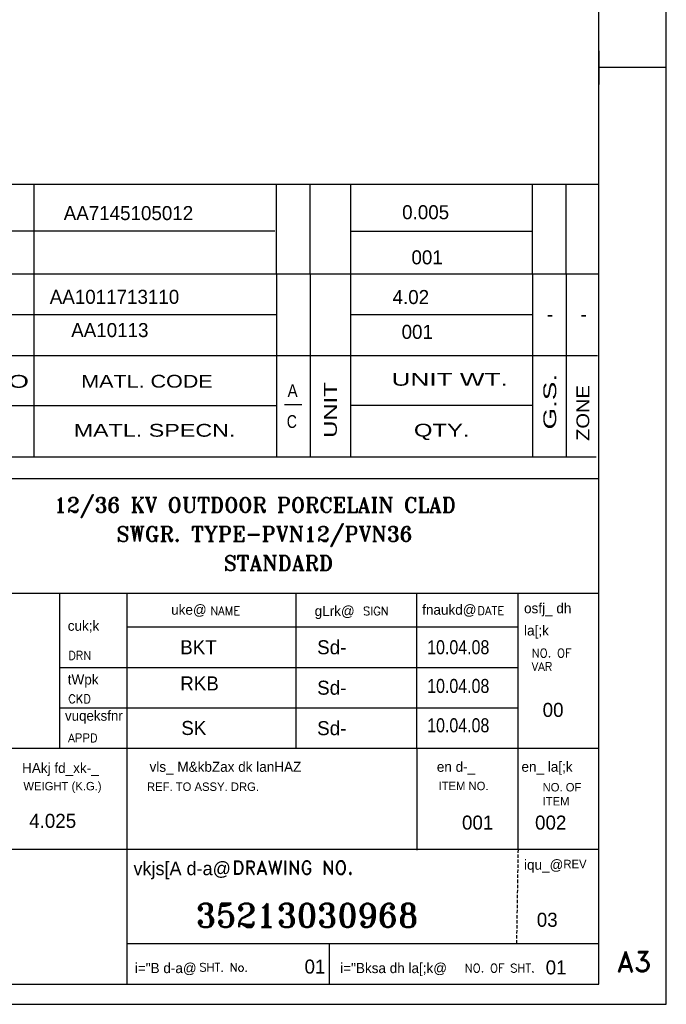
# Model space of a CAD drawing. Extents: x 74 to 2090, y 248 to 1640.
# Tile 9 of 10: x 1629 to 2090, y 248 to 950. Entities that reach past the tile are written whole.
import ezdxf
from ezdxf.enums import TextEntityAlignment as Align

# ---------------------------------------------------------------- set-up
doc = ezdxf.new("R2010")
doc.units = 0
doc.header["$MEASUREMENT"] = 0
doc.linetypes.add('DASHDOT2', pattern=[0.5, 0.25, -0.125, 0, -0.125])
doc.linetypes.add('DASHED', pattern=[0.75, 0.5, -0.25])
doc.layers.get('0').update_dxf_attribs({"linetype": 'CONTINUOUS'})
for name, color, linetype in [('5', 2, 'DASHDOT2'), ('BOM', 2, 'CONTINUOUS'), ('FOR', 4, 'CONTINUOUS'), ('TEXT', 3, 'CONTINUOUS')]:
    doc.layers.add(name, color=color, linetype=linetype)
doc.styles.add('HINDI', font='hindi')
doc.styles.add('ROMAND', font='romand')
doc.styles.add('ROMANS', font='romans')
doc.styles.add('ROMANT', font='romant.shx')

# ---------------------------------------------------------------- blocks, each defined once
blk = doc.blocks.new('A3')
for p, q in [((420, 0), (420, 290)), ((410, 3), (410, 280)), ((410, 141.5), (410, 136.5)), ((420, 139), (410, 139)), ((410, 78), (240, 78)), ((410, 3), (410, 78)), ((240, 61), (410, 61)), ((330, 38), (330, 61)), ((340, 38), (340, 61)), ((365, 61), (365, 38)), ((383, 38), (383, 61)), ((398, 38), (398, 61)), ((340, 56), (398, 56)), ((330, 50), (398, 50)), ((330, 44), (398, 44)), ((170, 38), (410, 38)), ((340, 3), (340, 38)), ((383, 38), (383, 22.89)), ((398, 23), (398, 38)), ((240, 23), (410, 23)), ((340, 9), (410, 9)), ((370, 3), (370, 9)), ((20, 3), (410, 3)), ((170, 3), (410, 3)), ((0, 0), (420, 0))]:
    blk.add_line(p, q)
at = {"linetype": 'DASHED'}
blk.add_line((398, 23), (397.76, 9), dxfattribs=at)
at = {"layer": 'BOM', "linetype": 'Continuous'}
for p, q in [((145.13, 108.38), (410, 108.38)), ((326.2, 81.21), (326.2, 108.38)), ((362.13, 108.38), (362.13, 81.21)), ((367.13, 108.38), (367.13, 81.21)), ((373.16, 108.38), (373.16, 81.21)), ((400.14, 108.38), (400.14, 81.21)), ((405.13, 108.38), (405.13, 81.21)), ((314.16, 102.38), (362.13, 102.38)), ((373.16, 102.38), (400.14, 102.38)), ((145.13, 96.3), (409.81, 96.3)), ((314.12, 88.87), (362.12, 88.87)), ((365.91, 88.98), (363.32, 88.98)), ((400.11, 88.88), (373.19, 88.88)), ((409.61, 81.21), (145.13, 81.21))]:
    blk.add_line(p, q, dxfattribs=at)
for s, height, style, p in [('uke@', 1.5, 'HINDI', (346.52, 57.81)), ('gLrk@', 1.5, 'HINDI', (367.82, 57.62)), ('fnaukd@', 1.5, 'HINDI', (383.77, 57.81)), ('osfj_ dh', 1.5, 'HINDI', (398.89, 58.03)), ('cuk;k', 1.5, 'HINDI', (331.18, 55.43)), ('la[;k', 1.5, 'HINDI', (398.89, 54.73)), ('tWpk', 1.5, 'HINDI', (331.18, 47.46)), ('HAkj fd_xk-_', 1.5, 'HINDI', (324.4, 34.32)), ('vls_ M&kbZax dk lanHAZ', 1.5, 'HINDI', (343.32, 34.5)), ('en d-_', 1.5, 'HINDI', (385.95, 34.5)), ('en_ la[;k', 1.5, 'HINDI', (398.51, 34.51)), ('vkjs[A d-a@', 2, 'HINDI', (340.93, 19.16)), ('iqu_@', 1.5, 'HINDI', (398.89, 19.97)), ('A3', 3, 'ROMAND', (412.64, 4.84)), ('i="B d-a@', 1.5, 'HINDI', (341.14, 4.63)), ('i="Bksa dh la[;k@', 1.5, 'HINDI', (371.61, 4.63))]:
    blk.add_text(s, height=height, dxfattribs=dict(style=style)).set_placement(p)
at = {"style": 'HINDI', "width": 0.827965}
blk.add_text('vuqeksfnr', height=1.5, dxfattribs=at).set_placement((330.77, 42.08), (339.34, 42.08), align=Align.FIT)
at = {"layer": 'BOM'}
for p in [(402.75, 102.41), (407.73, 102.41)]:
    blk.add_text('-', height=2.2, dxfattribs=at).set_placement(p, align=Align.MIDDLE)
at = {"layer": 'BOM', "linetype": 'Continuous', "oblique": 0.0007}
for s, width, p, p2 in [('UNIT WT.', 1.296992, (379.23, 91.8), (396.48, 91.8)), ('IT.NO', 1.507177, (314.92, 91.49), (325.42, 91.49)), ('MATL. CODE', 1.140351, (333.18, 91.51), (352.68, 91.51)), ('A', 1.184211, (363.79, 90.11), (365.29, 90.11)), ('C', 1.184211, (363.68, 85.53), (365.18, 85.53)), ('MATL. SPECN.', 1.222411, (332.06, 84.23), (356.06, 84.23))]:
    blk.add_text(s, height=1.9, dxfattribs=dict(at, width=width)).set_placement(p, p2, align=Align.FIT)
for s, rotation, width, p, p2 in [('UNIT', 89.9994, 1.302632, (371.11, 84.06), (371.11, 92.31)), ('G.S.', 89.9994, 1.860902, (403.66, 85.3), (403.66, 93.55)), ('ZONE', 89.9994, 1.184211, (408.57, 83.62), (408.57, 91.87)), ('QTY.', 359.9973, 1.447368, (382.55, 84.25), (390.8, 84.25))]:
    blk.add_text(s, height=1.9, rotation=rotation, dxfattribs=dict(at, width=width)).set_placement(p, p2, align=Align.FIT)
at = {"layer": 'TEXT'}
for s, height, style, p in [('NAME', 1.25, 'ROMANS', (352.32, 57.77)), ('SIGN', 1.25, 'ROMANS', (375.01, 57.73)), ('DATE', 1.25, 'ROMANS', (391.98, 57.79)), ('NO. OF', 1.25, 'ROMANS', (400.03, 51.49)), ('DRN', 1.25, 'ROMANS', (331.25, 51.14)), ('VAR', 1.25, 'ROMANS', (400.03, 49.47)), ('CKD', 1.25, 'ROMANS', (331.25, 44.7)), ('APPD', 1.25, 'ROMANS', (331.25, 38.9)), ('DRAWING NO.', 2, 'ROMAND', (355.6, 19.27)), ('SHT. No.', 1.25, 'ROMANS', (350.7, 4.88)), ('NO. OF SHT.', 1.25, 'ROMANS', (390.09, 4.74))]:
    blk.add_text(s, height=height, dxfattribs=dict(at, style=style)).set_placement(p)
for s, p in [('WEIGHT (K.G.)', (324.59, 31.75)), ('REF. TO ASSY. DRG. ', (342.93, 31.67)), ('ITEM NO. ', (386.19, 31.78)), ('NO. OF', (401.64, 31.59)), ('ITEM', (401.64, 29.51)), ('REV', (404.73, 20.2))]:
    blk.add_text(s, height=1.25, dxfattribs=at).set_placement(p)

msp = doc.modelspace()

# ---------------------------------------------------------------- linework, layer by layer
at = {"layer": 'BOM'}
for p, q in [((2040.74, 832.44), (770.13, 832.44)), ((1639.26, 768.66), (1639.26, 832.44)), ((1811.73, 768.66), (1811.73, 832.44)), ((1835.73, 768.66), (1835.73, 832.44)), ((1864.67, 768.66), (1864.67, 832.44)), ((1994.17, 768.66), (1994.17, 832.44)), ((2018.13, 768.66), (2018.13, 832.44)), ((1810.75, 799.1), (1581.47, 799.1)), ((1865.12, 799.1), (1994.17, 799.1))]:
    msp.add_line(p, q, dxfattribs=at)

# ---------------------------------------------------------------- block references
at = {"layer": 'FOR', "xscale": 4.800000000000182, "yscale": 4.800000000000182, "zscale": 4.800000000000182}
msp.add_blockref('A3', (73.5, 248.41), dxfattribs=at)

# ---------------------------------------------------------------- texts
at = {"layer": '5'}
for s, p in [('AA7145105012', (1660.28, 807)), ('0.005', (1901.35, 807.62)), ('001', (1907.96, 775.48)), ('AA1011713110', (1650.34, 747.35)), ('4.02', (1894.51, 747.2)), ('AA10113', (1665.62, 723.65)), ('001', (1900.95, 722.4)), ('BKT', (1743.26, 497.75)), ('Sd-', (1840.81, 497.75)), ('RKB', (1743.26, 471.99)), ('Sd-', (1840.81, 468.93)), ('00', (2001.42, 453.13)), ('SK', (1744.03, 440.25)), ('Sd-', (1840.81, 440.11)), ('4.025', (1635.67, 374.09)), ('001', (1943.97, 372.85)), ('002', (1996.01, 372.85)), ('03', (1997.23, 303.62)), ('01', (1831.81, 270.3)), ('01', (2003.57, 269.72))]:
    msp.add_text(s, height=10, dxfattribs=at).set_placement(p)
at = {"layer": '5', "style": 'ROMANT'}
for s, height, p in [('12/36 KV OUTDOOR PORCELAIN CLAD', 10.6667, (1653.45, 598.73)), ('SWGR. TYPE-PVN12/PVN36', 10.6667, (1697.97, 578.05)), ('STANDARD', 10.667, (1774.35, 557.32)), ('35213030968', 16.8, (1754.37, 303.33))]:
    msp.add_text(s, height=height, dxfattribs=at).set_placement(p)
at = {"layer": '5', "width": 0.85}
for p in [(1919.19, 497.78), (1919.19, 470.18), (1919.19, 442.16)]:
    msp.add_text('10.04.08', height=10, dxfattribs=at).set_placement(p)

doc.saveas('drawing.dxf')
